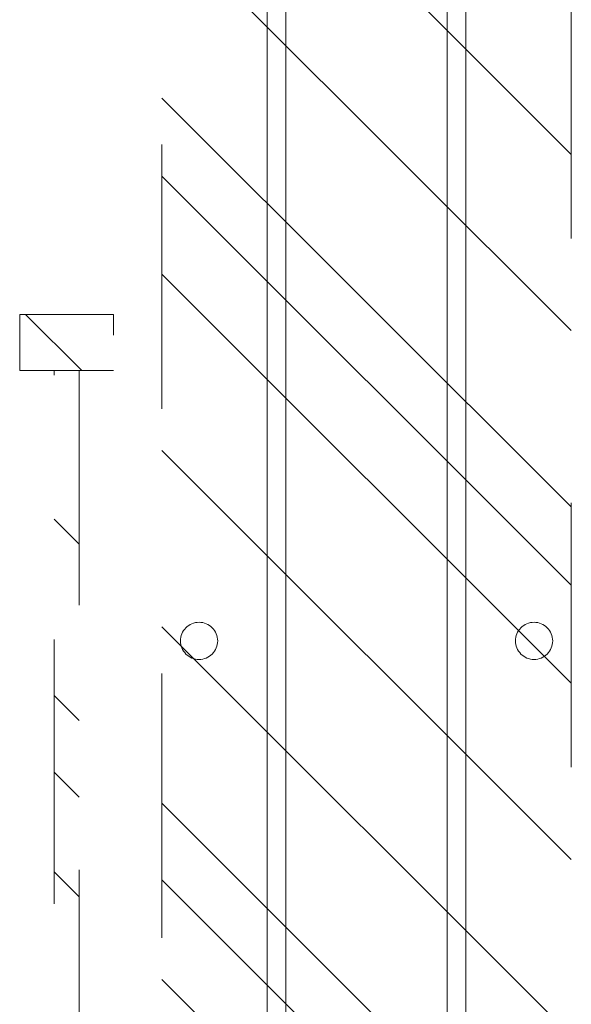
# Model space of a CAD drawing. Header units: inches. Extents: x -416 to -272, y -73 to 47.
# Tile 36 of 206: x -352.07 to -349.3, y -39.63 to -34.66. Entities that reach past the tile are written whole.
import ezdxf

# ---------------------------------------------------------------- set-up
doc = ezdxf.new("R2010")
doc.units = ezdxf.units.IN
doc.header["$LTSCALE"] = 32
doc.header["$MEASUREMENT"] = 0
doc.linetypes.add('Dash Style-1', pattern=[0.083328, 0.041656, -0.041672])
for name, color, linetype, lineweight in [('DashLine', 7, 'Continuous', 13), ('DashLineFill', 7, 'Dash Style-1', 13), ('Drawing', 7, 'Continuous', 18), ('None', 7, 'Continuous', 18), ('SolidLine', 7, 'Continuous', 15)]:
    doc.layers.add(name, color=color, linetype=linetype, lineweight=lineweight)
pattern_1 = [(45, (0, 0), (-1.61302, 1.93572), []), (45, (-1.0608, 1.0608), (-0.472346, 0.416761), [])]

# ---------------------------------------------------------------- blocks, each defined once
blk = doc.blocks.new('Group')
at = {"layer": 'DashLineFill', "linetype": 'Continuous', "lineweight": 13}
h = blk.add_hatch(dxfattribs=at)
h.set_pattern_fill('Steel', color=253, style=0, pattern_type=2)
h.set_pattern_definition(pattern_1)
h.paths.add_polyline_path([(2.9961, -7.5), (2.9961, -5.4378), (44.9961, -5.4378), (44.9961, -7.5)])
at = {"layer": 'DashLine', "flags": 128}
for points in [[(2.9961, -6.0626), (2.9961, -5.9689), (44.9961, -5.9689), (44.9961, -6.0626)], [(2.9961, -6.9689), (2.9961, -6.8752), (44.9961, -6.8752), (44.9961, -6.9689)]]:
    blk.add_lwpolyline(points, close=True, dxfattribs=at)
at = {"layer": 'DashLineFill', "flags": 128}
blk.add_lwpolyline([(2.9961, -7.5), (2.9961, -5.4378), (44.9961, -5.4378), (44.9961, -7.5)], close=True, dxfattribs=at)
at = {"layer": 'SolidLine', "flags": 128}
for points in [[(12.2016, -5.6252, -0.414214), (12.2953, -5.5315, -0.414214), (12.389, -5.6252, -0.414214), (12.2953, -5.7189, -0.414214)], [(12.2016, -7.3126, -0.414214), (12.2953, -7.2189, -0.414214), (12.389, -7.3126, -0.414214), (12.2953, -7.4063, -0.414214)]]:
    blk.add_lwpolyline(points, format="xyb", close=True, dxfattribs=at)
blk = doc.blocks.new('Group-3')
at = {"layer": 'None'}
blk.add_blockref('Group', (0, 0), dxfattribs=at)
blk = doc.blocks.new('Group-4')
at = {"layer": 'None'}
blk.add_blockref('Group-3', (0, 0), dxfattribs=at)
blk = doc.blocks.new('SL Leg Credenza (2D)')
at = {"layer": 'None'}
blk.add_blockref('Group-4', (0, 0), dxfattribs=at)
at = {"layer": 'Drawing', "color": 0, "flags": 1}
for tag in ['Tag', 'Catalog', 'Option1', 'Option2', 'Option3', 'Option4', 'Option5', 'Option6', 'Option7', 'Option8', 'Option9', 'Option10', 'Option11', 'Option12', 'Custom', 'FinishGroup', 'Discount', 'Item2', 'Item3', 'Item6', 'Item9', 'Item10', 'Item12', 'Item13', 'Item16', 'Item19', 'Item20', 'Item21', 'Item22', 'Item23', 'Item24', 'Item25', 'Item8', 'Item18', 'Item1', 'Item4', 'Item5', 'Item7', 'Item11', 'Item14', 'Item15', 'Item17']:
    blk.add_attdef(tag, (-5.3911, -58.5147), '', height=0.00709, dxfattribs=at)
blk = doc.blocks.new('TiMotion_Handset (2D)')
at = {"layer": 'DashLineFill', "linetype": 'Continuous', "lineweight": 13}
h = blk.add_hatch(dxfattribs=at)
h.set_pattern_fill('Steel', color=253, style=0, pattern_type=2)
h.set_pattern_definition(pattern_1)
h.paths.add_polyline_path([(-7.06, 1.1934), (-7.06, 0.721), (-7.3435, 0.721), (-7.3435, 1.1934)])
h = blk.add_hatch(dxfattribs=at)
h.set_pattern_fill('Steel', color=253, style=0, pattern_type=2)
h.set_pattern_definition(pattern_1)
h.paths.add_polyline_path([(-1.8298, 1.0202), (-1.8298, 0.8942), (-7.06, 0.8942), (-7.06, 1.0202)])
at = {"layer": 'DashLineFill', "flags": 128}
for points in [[(-7.06, 1.1934), (-7.06, 0.721), (-7.3435, 0.721), (-7.3435, 1.1934)], [(-1.8298, 1.0202), (-1.8298, 0.8942), (-7.06, 0.8942), (-7.06, 1.0202)]]:
    blk.add_lwpolyline(points, close=True, dxfattribs=at)
blk = doc.blocks.new('Group-86')
at = {"layer": 'None', "color": 7, "rotation": 270}
blk.add_blockref('TiMotion_Handset (2D)', (62.9921, -30), dxfattribs=at)
blk = doc.blocks.new('SL Credenza Desk (2D)-1')
at = {"layer": 'None'}
blk.add_blockref('Group-86', (0, 0), dxfattribs=at)
at = {"layer": 'Drawing', "color": 0, "flags": 1}
for tag in ['Tag', 'Catalog', 'Option1', 'Option2', 'Option3', 'Option4', 'Option5', 'Option6', 'Option7', 'Option8', 'Option9', 'Option10', 'Option11', 'Option12', 'Custom', 'FinishGroup', 'Discount', 'Item2', 'Item3', 'Item6', 'Item8', 'Item9', 'Item10', 'Item12', 'Item13', 'Item16', 'Item18', 'Item19', 'Item20', 'Item21', 'Item22', 'Item23', 'Item24', 'Item25', 'Item1', 'Item4', 'Item5', 'Item7', 'Item11', 'Item14', 'Item15', 'Item17']:
    blk.add_attdef(tag, (-56.2887, -28.999), '', height=0.00709, dxfattribs=at)
blk = doc.blocks.new('Group-87')
at = {"layer": 'Drawing'}
blk.add_blockref('SL Credenza Desk (2D)-1', (-56.3281, 1.4853), dxfattribs=at)
at = {"layer": 'Drawing', "color": 0, "flags": 1}
for tag in ['Tag', 'Catalog', 'Option1', 'Option2', 'Option3', 'Option4', 'Option5', 'Option6', 'Option7', 'Option8', 'Option9', 'Option10', 'Option11', 'Option12', 'Custom', 'FinishGroup', 'Discount', 'Item2', 'Item3', 'Item6', 'Item8', 'Item9', 'Item10', 'Item12', 'Item13', 'Item16', 'Item18', 'Item19', 'Item20', 'Item21', 'Item22', 'Item23', 'Item24', 'Item25', 'Item1', 'Item4', 'Item5', 'Item7', 'Item11', 'Item14', 'Item15', 'Item17']:
    blk.add_attdef(tag, (-56.2887, -28.999), '', height=0.00709, dxfattribs=at)

msp = doc.modelspace()

# ---------------------------------------------------------------- block references
at = {"layer": 'Drawing', "rotation": 270}
msp.add_blockref('SL Leg Credenza (2D)', (-343.8583, -25.5), dxfattribs=at)

# ---------------------------------------------------------------- next in the draw order: block references
at = {"layer": 'Drawing', "color": 7}
msp.add_blockref('Group-87', (-359.4593, -14.9775), dxfattribs=at)

doc.saveas('drawing.dxf')
